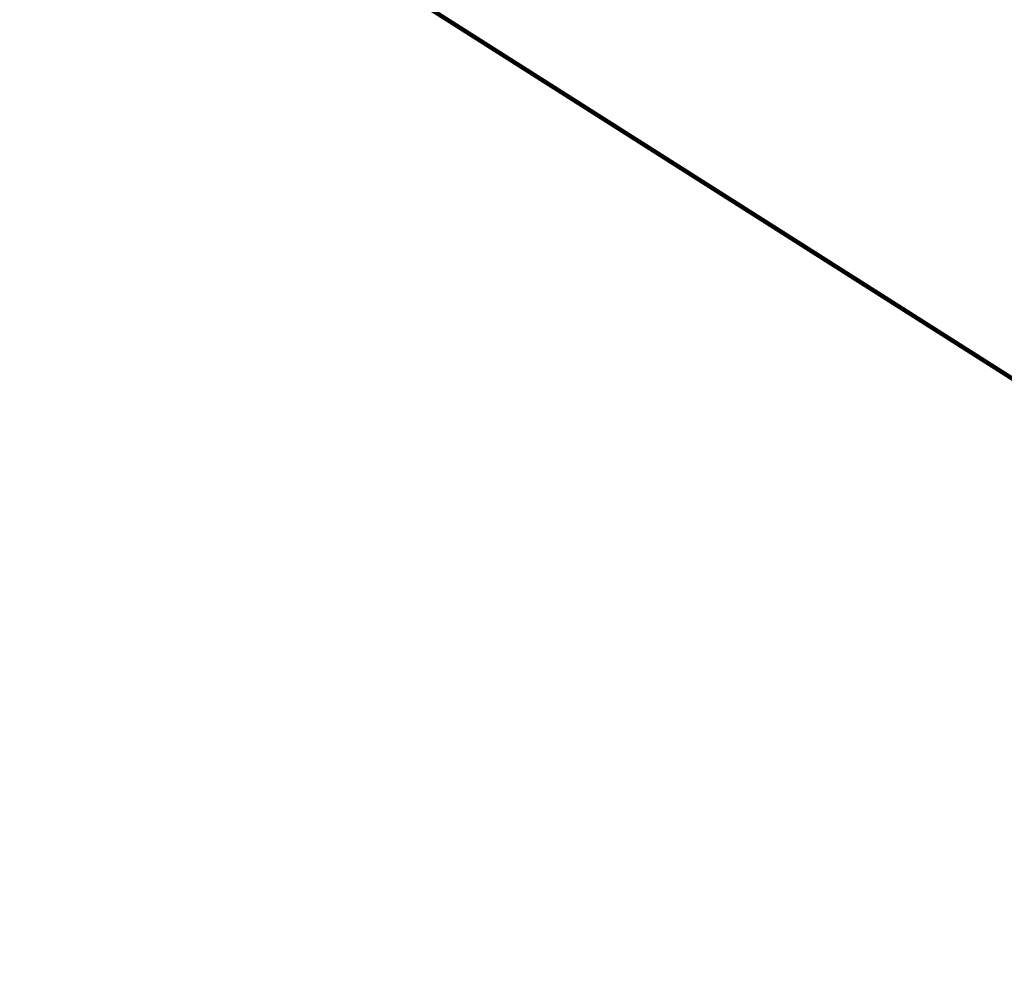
# Model space of a CAD drawing. Extents: x 1160061 to 2574774, y 200346 to 1150371.
# Tile 79 of 123: x 2407522 to 2445894, y 368393 to 405548. Entities that reach past the tile are written whole.
import ezdxf

# ---------------------------------------------------------------- set-up
doc = ezdxf.new("R2010")
doc.units = 0
doc.header["$MEASUREMENT"] = 0
doc.layers.add('Prop Drainage Structure Scour Hole Detail CELL', color=9, linetype='Continuous', lineweight=30)
doc.layers.add('Typical Terminator CELL', color=7, linetype='Continuous', lineweight=0)
doc.styles.add('Style-GEOMETRICFUTURA_211_M_L', font='GEOMETRICFUTURA_211_M_L.shx')
doc.dimstyles.new('erosion_control', dxfattribs={"dimtxt": 4.99999, "dimasz": 9.99998, "dimexe": 2.499995, "dimexo": 2.499995, "dimgap": 2.499995, "dimtad": 0, "dimtih": 1, "dimtoh": 1, "dimzin": 3, "dimdsep": 46, "dimtxsty": 'Style-GEOMETRICFUTURA_211_M_L', "dimcen": 0.09, "dimaunit": 1, "dimadec": 4, "dimazin": 3, "dimtfac": 1, "dimtofl": 0, "dimtmove": 0, "dimatfit": 1, "dimfxl": 1, "dimtzin": 3, "dimlwd": 106, "dimarcsym": 0})

# ---------------------------------------------------------------- blocks, each defined once
blk = doc.blocks.new('TERMINATOR_0.5')
at = {"color": 1, "linetype": 'Continuous', "lineweight": 0}
blk.add_line((0, 0), (-0.992551, -0.12183), dxfattribs=at)
at = {"layer": 'Typical Terminator CELL', "color": 1, "linetype": 'Continuous', "lineweight": 0, "extrusion": (0, 0, -1)}
blk.add_solid([(1.016539, 0.122782), (0, 0), (0.866019, -0.106299), (0.961185, -0.373521)], dxfattribs=at)
blk = doc.blocks.new('PROP DRAINAGE STRUCTURE SCOUR HOLE DETAIL')
at = {"layer": 'Prop Drainage Structure Scour Hole Detail CELL', "lineweight": 13, "annotation_type": 0, "has_hookline": 1, "hookline_direction": 1, "horizontal_direction": (0.160147, 0.987093, 0)}
for points, text_width in [([(85.237387, 180.033314), (574895.006536, 1339718.847286)], 35.884777), ([(107.358259, 42.535433), (574927.015532, 1339896.744006)], 61.936846), ([(116.167115, 46.576125), (574887.486302, 1339875.985101)], 7.606045), ([(117.374823, 167.995839), (574899.508765, 1339774.464058)], 48.18051), ([(148.543029, 41.906318), (574865.250415, 1339925.777013)], 36.375685), ([(165.787546, 46.508689), (574861.7786, 1339889.752708)], 17.053299)]:
    blk.add_leader(points, dimstyle='erosion_control', override={"dimtxt": 3.999992, "dimasz": 3.999992, "dimgap": 1.999996, "dimldrblk": 'TERMINATOR_0.5', "dimlwd": -2}, dxfattribs=dict(at, text_width=text_width))

msp = doc.modelspace()

# ---------------------------------------------------------------- block references
at = {"layer": 'Prop Drainage Structure Scour Hole Detail CELL', "rotation": 80.78459}
msp.add_blockref('PROP DRAINAGE STRUCTURE SCOUR HOLE DETAIL', (2482693, 368280), dxfattribs=at)

doc.saveas('drawing.dxf')
